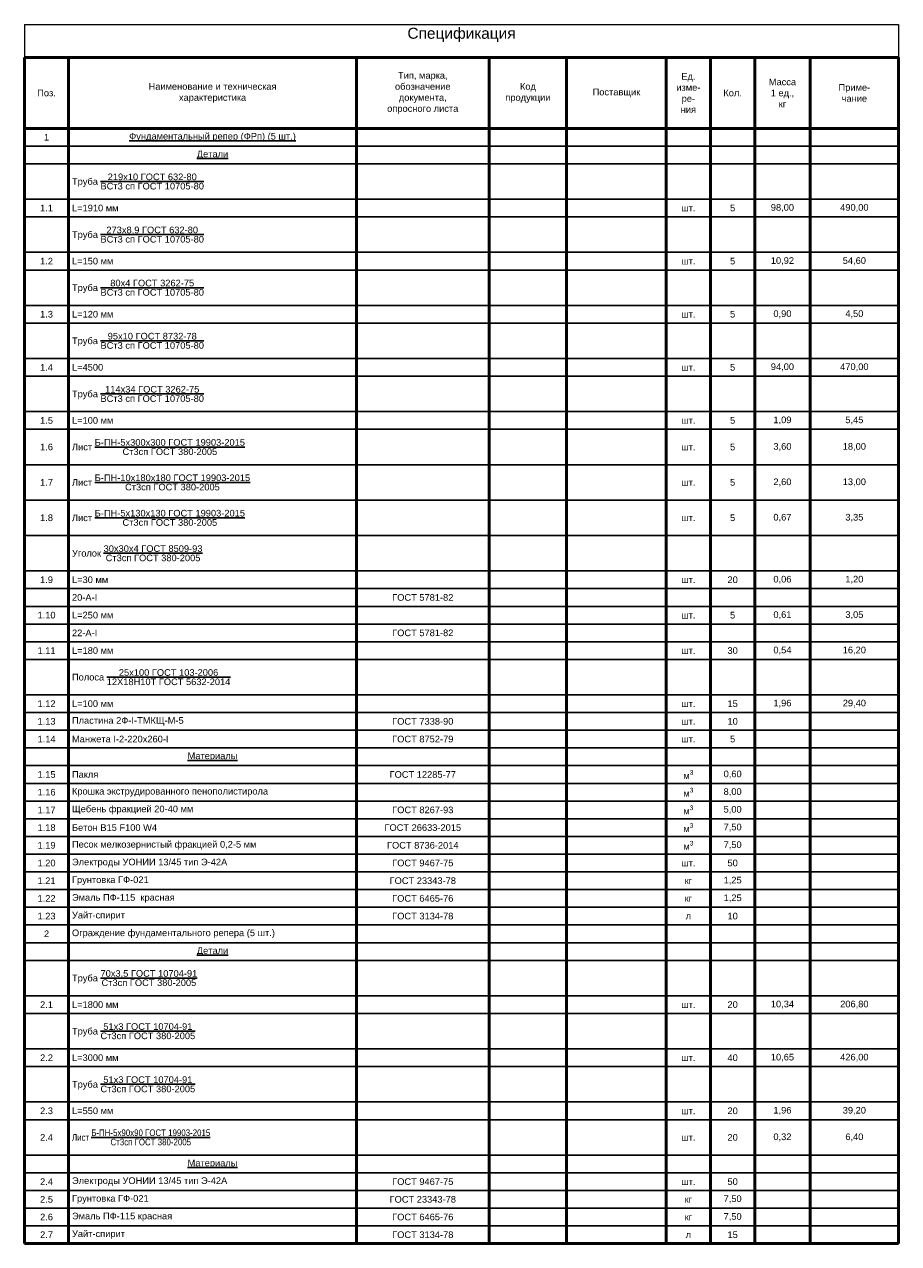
# Model space of a CAD drawing. Header units: millimetres. Extents: x -65 to 330, y -331 to 220.
import ezdxf

# ---------------------------------------------------------------- set-up
doc = ezdxf.new("R2010")
doc.units = ezdxf.units.MM
doc.layers.add('Таблицы', color=7, linetype='Continuous', lineweight=25)
doc.styles.add('КИА', font='arial.ttf')

# ---------------------------------------------------------------- blocks, each defined once
blk = doc.blocks.new('*T2')
at = {"layer": 'Defpoints', "color": 8, "linetype": 'ByBlock', "lineweight": 0, "transparency": 16777216}
for p, q in [((0, 0), (395, 0)), ((0, 0), (0, -15)), ((395, 0), (395, -15))]:
    blk.add_line(p, q, dxfattribs=at)
at = {"layer": 'Таблицы', "color": 0, "linetype": 'ByBlock', "lineweight": 50, "transparency": 16777216}
for p, q in [((0, -15), (395, -15)), ((0, -15), (0, -55)), ((20, -15), (20, -47)), ((150, -15), (150, -47)), ((210, -15), (210, -55)), ((245, -15), (245, -55)), ((290, -15), (290, -55)), ((310, -15), (310, -55)), ((330, -15), (330, -55)), ((355, -15), (355, -55)), ((395, -15), (395, -55)), ((0, -47), (395, -47)), ((150, -63), (150, -279)), ((20, -111), (20, -127)), ((150, -287), (150, -327)), ((20, -311), (20, -327)), ((20, -335), (20, -375)), ((150, -335), (150, -367)), ((310, -335), (310, -343)), ((290, -367), (290, -375)), ((150, -375), (150, -407)), ((20, -383), (20, -407)), ((20, -423), (20, -439)), ((150, -423), (150, -551)), ((20, -447), (20, -463)), ((20, -471), (20, -487)), ((20, -511), (20, -519))]:
    blk.add_line(p, q, dxfattribs=at)
at = {"layer": 'Таблицы', "color": 0, "lineweight": 50, "transparency": 16777216}
for p, q in [((20, -47), (20, -111)), ((150, -47), (150, -63)), ((0, -55), (0, -551)), ((210, -55), (210, -551)), ((245, -55), (245, -551)), ((290, -55), (290, -367)), ((310, -55), (310, -335)), ((330, -55), (330, -551)), ((355, -55), (355, -551)), ((395, -55), (395, -551)), ((20, -127), (20, -311)), ((150, -279), (150, -287)), ((20, -327), (20, -335)), ((150, -327), (150, -335)), ((310, -343), (310, -551)), ((150, -367), (150, -375)), ((20, -375), (20, -383)), ((290, -375), (290, -551)), ((20, -407), (20, -423)), ((150, -407), (150, -423)), ((20, -439), (20, -447)), ((20, -463), (20, -471)), ((20, -487), (20, -511)), ((20, -519), (20, -551)), ((0, -551), (395, -551))]:
    blk.add_line(p, q, dxfattribs=at)
at = {"layer": 'Таблицы', "color": 0, "linetype": 'ByBlock', "lineweight": -2, "transparency": 16777216}
for p, q in [((0, -55), (395, -55)), ((0, -63), (395, -63)), ((0, -79), (20, -79)), ((150, -79), (395, -79)), ((0, -87), (20, -87)), ((150, -87), (395, -87)), ((0, -103), (20, -103)), ((150, -103), (395, -103)), ((0, -111), (20, -111)), ((150, -111), (395, -111)), ((0, -127), (20, -127)), ((150, -127), (395, -127)), ((0, -135), (20, -135)), ((150, -135), (395, -135)), ((150, -151), (395, -151)), ((150, -159), (395, -159)), ((150, -175), (395, -175)), ((150, -183), (395, -183)), ((0, -199), (20, -199)), ((150, -199), (395, -199)), ((0, -215), (20, -215)), ((150, -215), (395, -215)), ((0, -231), (20, -231)), ((150, -231), (395, -231)), ((0, -247), (20, -247)), ((150, -247), (395, -247)), ((0, -255), (20, -255)), ((150, -255), (395, -255)), ((0, -263), (20, -263)), ((150, -263), (395, -263)), ((0, -271), (20, -271)), ((150, -271), (395, -271)), ((0, -279), (20, -279)), ((150, -279), (395, -279)), ((0, -287), (20, -287)), ((150, -287), (395, -287)), ((0, -303), (20, -303)), ((150, -303), (395, -303)), ((0, -311), (20, -311)), ((150, -311), (395, -311)), ((0, -319), (20, -319)), ((150, -319), (395, -319)), ((0, -327), (20, -327)), ((150, -327), (395, -327)), ((0, -335), (20, -335)), ((150, -335), (395, -335)), ((0, -343), (20, -343)), ((150, -343), (395, -343)), ((0, -351), (20, -351)), ((150, -351), (395, -351)), ((310, -359), (330, -359)), ((290, -367), (310, -367)), ((330, -375), (395, -375)), ((0, -391), (20, -391)), ((150, -391), (210, -391)), ((0, -399), (20, -399)), ((150, -399), (210, -399)), ((0, -407), (20, -407)), ((150, -407), (210, -407)), ((0, -415), (210, -415)), ((0, -423), (20, -423)), ((150, -423), (210, -423)), ((0, -439), (20, -439)), ((150, -439), (210, -439)), ((290, -439), (310, -439)), ((330, -439), (395, -439)), ((0, -447), (20, -447)), ((150, -447), (210, -447)), ((0, -463), (20, -463)), ((150, -463), (210, -463)), ((290, -463), (310, -463)), ((330, -463), (395, -463)), ((0, -471), (20, -471)), ((150, -471), (210, -471)), ((0, -487), (20, -487)), ((150, -487), (210, -487)), ((290, -487), (310, -487)), ((330, -487), (395, -487)), ((0, -495), (20, -495)), ((150, -495), (210, -495)), ((290, -495), (310, -495)), ((330, -495), (395, -495)), ((0, -511), (20, -511)), ((150, -511), (210, -511)), ((0, -519), (20, -519)), ((150, -519), (210, -519)), ((290, -519), (310, -519)), ((0, -527), (20, -527)), ((0, -535), (20, -535)), ((150, -535), (210, -535)), ((0, -543), (20, -543)), ((150, -543), (210, -543))]:
    blk.add_line(p, q, dxfattribs=at)
at = {"layer": 'Таблицы', "color": 0, "transparency": 16777216}
for p, q in [((20, -79), (150, -79)), ((20, -87), (150, -87)), ((20, -103), (150, -103)), ((20, -111), (150, -111)), ((20, -127), (150, -127)), ((20, -135), (150, -135)), ((0, -151), (150, -151)), ((0, -159), (150, -159)), ((0, -175), (150, -175)), ((0, -183), (150, -183)), ((20, -199), (150, -199)), ((20, -215), (150, -215)), ((20, -231), (150, -231)), ((20, -247), (150, -247)), ((20, -255), (150, -255)), ((20, -263), (150, -263)), ((20, -271), (150, -271)), ((20, -279), (150, -279)), ((20, -287), (150, -287)), ((20, -303), (150, -303)), ((20, -311), (150, -311)), ((20, -319), (150, -319)), ((20, -327), (150, -327)), ((20, -335), (150, -335)), ((20, -343), (150, -343)), ((20, -351), (150, -351)), ((0, -359), (20, -359)), ((20, -359), (150, -359)), ((150, -359), (310, -359)), ((330, -359), (395, -359)), ((0, -367), (20, -367)), ((20, -367), (150, -367)), ((150, -367), (290, -367)), ((310, -367), (395, -367)), ((0, -375), (20, -375)), ((20, -375), (150, -375)), ((150, -375), (330, -375)), ((0, -383), (20, -383)), ((20, -383), (150, -383)), ((150, -383), (395, -383)), ((20, -391), (150, -391)), ((210, -391), (395, -391)), ((20, -399), (150, -399)), ((210, -399), (395, -399)), ((20, -407), (150, -407)), ((210, -407), (395, -407)), ((210, -415), (395, -415)), ((20, -423), (150, -423)), ((210, -423), (395, -423)), ((20, -439), (150, -439)), ((210, -439), (290, -439)), ((310, -439), (330, -439)), ((20, -447), (150, -447)), ((210, -447), (395, -447)), ((20, -463), (150, -463)), ((210, -463), (290, -463)), ((310, -463), (330, -463)), ((20, -471), (150, -471)), ((210, -471), (395, -471)), ((20, -487), (150, -487)), ((210, -487), (290, -487)), ((310, -487), (330, -487)), ((20, -495), (150, -495)), ((210, -495), (290, -495)), ((310, -495), (330, -495)), ((20, -511), (150, -511)), ((210, -511), (395, -511)), ((20, -519), (150, -519)), ((210, -519), (290, -519)), ((310, -519), (395, -519)), ((20, -527), (150, -527)), ((150, -527), (395, -527)), ((20, -535), (150, -535)), ((210, -535), (395, -535)), ((20, -543), (150, -543)), ((210, -543), (395, -543))]:
    blk.add_line(p, q, dxfattribs=at)
at = {"layer": 'Таблицы', "color": 0, "transparency": 16777216, "style": 'КИА'}
for s, insert, char_height, width, attachment_point in [('Спецификация', (197.5, -1.5), 5, 392, 2), ('Тип, марка,\\Pобозначение\\Pдокумента,\\Pопросного листа', (180, -31), 3, 57, 5), ('Ед.\\Pизме-\\Pре-\\Pния', (300, -31), 3, 17, 5), ('Наименование и техническая\\Pхарактеристика', (85, -31), 3, 127, 5), ('Код\\Pпродукции', (227.5, -31), 3, 32, 5), ('Масса\\P1 ед.,\\Pкг', (342.5, -31), 3, 22, 5), ('Приме-\\Pчание', (375, -31), 3, 37, 5), ('Поз.', (10, -31), 3, 17, 5), ('Поставщик', (267.5, -31), 3, 42, 5), ('Кол.', (320, -31), 3, 17, 5), ('1', (10, -51), 3, 17, 5), ('{\\LФундаментальный репер (ФРп) (5 шт.)}', (85, -51), 3, 127, 5), ('{\\LДетали}', (85, -59), 3, 127, 5), ('\\A1;Труба \\S219х10 ГОСТ 632-80/ВСт3 сп ГОСТ 10705-80;', (21.5, -71), 3, 127, 4), ('1.1', (10, -83), 3, 17, 5), ('L=1910 мм', (21.5, -83), 3, 127, 4), ('шт.', (300, -83), 3, 17, 5), ('5', (320, -83), 3, 17, 5), ('98,00', (342.5, -83), 3, 23, 5), ('490,00', (375, -83), 3, 37, 5), ('\\A1;Труба \\S273х8,9 ГОСТ 632-80/ВСт3 сп ГОСТ 10705-80;', (21.5, -95), 3, 127, 4), ('1.2', (10, -107), 3, 17, 5), ('L=150 мм', (21.5, -107), 3, 127, 4), ('шт.', (300, -107), 3, 17, 5), ('5', (320, -107), 3, 17, 5), ('10,92', (342.5, -107), 3, 23, 5), ('54,60', (375, -107), 3, 37, 5), ('\\A1;Труба \\S80х4 ГОСТ 3262-75/ВСт3 сп ГОСТ 10705-80;', (21.5, -119), 3, 127, 4), ('1.3', (10, -131), 3, 17, 5), ('L=120 мм', (21.5, -131), 3, 127, 4), ('шт.', (300, -131), 3, 17, 5), ('5', (320, -131), 3, 17, 5), ('0,90', (342.5, -131), 3, 23, 5), ('4,50', (375, -131), 3, 37, 5), ('\\A1;Труба \\S95х10 ГОСТ 8732-78/ВСт3 сп ГОСТ 10705-80;', (21.5, -143), 3, 127, 4), ('1.4', (10, -155), 3, 17, 5), ('L=4500', (21.5, -155), 3, 127, 4), ('шт.', (300, -155), 3, 17, 5), ('5', (320, -155), 3, 17, 5), ('94,00', (342.5, -155), 3, 22, 5), ('470,00', (375, -155), 3, 37, 5), ('\\A1;Труба \\S114х34 ГОСТ 3262-75/ВСт3 сп ГОСТ 10705-80;', (21.5, -167), 3, 127, 4), ('1.5', (10, -179), 3, 17, 5), ('L=100 мм', (21.5, -179), 3, 127, 4), ('шт.', (300, -179), 3, 17, 5), ('5', (320, -179), 3, 17, 5), ('1,09', (342.5, -179), 3, 22, 5), ('5,45', (375, -179), 3, 37, 5), ('1.6', (10, -191), 3, 17, 5), ('\\A1;Лист \\SБ-ПН-5х300х300 ГОСТ 19903-2015/Ст3сп ГОСТ 380-2005;', (21.5, -191), 3, 127, 4), ('шт.', (300, -191), 3, 17, 5), ('5', (320, -191), 3, 17, 5), ('3,60', (342.5, -191), 3, 22, 5), ('18,00', (375, -191), 3, 37, 5), ('\\A1;Лист \\SБ-ПН-10х180х180 ГОСТ 19903-2015/Ст3сп ГОСТ 380-2005;', (21.5, -207), 3, 127, 4), ('1.7', (10, -207), 3, 17, 5), ('шт.', (300, -207), 3, 17, 5), ('5', (320, -207), 3, 17, 5), ('2,60', (342.5, -207), 3, 22, 5), ('13,00', (375, -207), 3, 37, 5), ('\\A1;Лист \\SБ-ПН-5х130х130 ГОСТ 19903-2015/Ст3сп ГОСТ 380-2005;', (21.5, -223), 3, 127, 4), ('1.8', (10, -223), 3, 17, 5), ('шт.', (300, -223), 3, 17, 5), ('5', (320, -223), 3, 17, 5), ('0,67', (342.5, -223), 3, 22, 5), ('3,35', (375, -223), 3, 37, 5), ('\\A1;Уголок \\S30х30х4 ГОСТ 8509-93/Ст3сп ГОСТ 380-2005;', (21.5, -239), 3, 127, 4), ('1.9', (10, -251), 3, 17, 5), ('L=30 мм', (21.5, -251), 3, 127, 4), ('шт.', (300, -251), 3, 17, 5), ('20', (320, -251), 3, 17, 5), ('0,06', (342.5, -251), 3, 22, 5), ('1,20', (375, -251), 3, 37, 5), ('\\A1;20-A-I ', (21.5, -259), 3, 127, 4), ('\\A1;ГОСТ 5781-82', (180, -259), 3, 57, 5), ('1.10', (10, -267), 3, 17, 5), ('L=250 мм', (21.5, -267), 3, 127, 4), ('шт.', (300, -267), 3, 17, 5), ('5', (320, -267), 3, 17, 5), ('0,61', (342.5, -267), 3, 22, 5), ('3,05', (375, -267), 3, 37, 5), ('\\A1;22-A-I', (21.5, -275), 3, 127, 4), ('\\A1;ГОСТ 5781-82', (180, -275), 3, 57, 5), ('1.11', (10, -283), 3, 17, 5), ('L=180 мм', (21.5, -283), 3, 127, 4), ('шт.', (300, -283), 3, 17, 5), ('30', (320, -283), 3, 17, 5), ('0,54', (342.5, -283), 3, 22, 5), ('16,20', (375, -283), 3, 37, 5), ('\\A1;Полоса \\S25х100 ГОСТ 103-2006/12Х18Н10Т ГОСТ 5632-2014;', (21.5, -295), 3, 127, 4), ('1.12', (10, -307), 3, 17, 5), ('L=100 мм', (21.5, -307), 3, 127, 4), ('шт.', (300, -307), 3, 17, 5), ('15', (320, -307), 3, 17, 5), ('1,96', (342.5, -307), 3, 22, 5), ('29,40', (375, -307), 3, 37, 5), ('1.13', (10, -315), 3, 17, 5), ('Пластина 2Ф-I-ТМКЩ-М-5', (21.5, -315), 3, 127, 4), ('ГОСТ 7338-90', (180, -315), 3, 57, 5), ('шт.', (300, -315), 3, 17, 5), ('10', (320, -315), 3, 17, 5), ('1.14', (10, -323), 3, 17, 5), ('Манжета I-2-220х260-I', (21.5, -323), 3, 127, 4), ('ГОСТ 8752-79', (180, -323), 3, 57, 5), ('шт.', (300, -323), 3, 17, 5), ('5', (320, -323), 3, 17, 5), ('{\\LМатериалы}', (85, -331), 3, 127, 5), ('1.15', (10, -339), 3, 17, 5), ('Пакля ', (21.5, -339), 3, 127, 4), ('ГОСТ 12285-77', (180, -339), 3, 57, 5), ('\\A1;м{\\H0.7x;\\S3^ ;}', (300, -339), 3, 17, 5), ('0,60', (320, -339), 3, 17, 5), ('1.16', (10, -347), 3, 17, 5), ('Крошка экструдированного пенополистирола\\P', (21.5, -347), 3, 127, 4), ('\\A1;м{\\H0.7x;\\S3^ ;}', (300, -347), 3, 17, 5), ('8,00', (320, -347), 3, 17, 5), ('\\A1;м{\\H0.7x;\\S3^ ;}', (300, -355), 3, 17, 5), ('1.17', (10, -355), 3, 17, 5), ('Щебень фракцией 20-40 мм ', (21.5, -355), 3, 127, 4), ('ГОСТ 8267-93', (180, -355), 3, 57, 5), ('5,00', (320, -355), 3, 17, 5), ('1.18', (10, -363), 3, 17, 5), ('Бетон В15 F100 W4 ', (21.5, -363), 3, 127, 4), ('ГОСТ 26633-2015', (180, -363), 3, 57, 5), ('\\A1;м{\\H0.7x;\\S3^ ;}', (300, -363), 3, 17, 5), ('7,50', (320, -363), 3, 17, 5), ('1.19', (10, -371), 3, 17, 5), ('Песок мелкозернистый фракцией 0,2-5 мм', (21.5, -371), 3, 127, 4), ('ГОСТ 8736-2014', (180, -371), 3, 57, 5), ('\\A1;м{\\H0.7x;\\S3^ ;}', (300, -371), 3, 17, 5), ('7,50', (320, -371), 3, 17, 5), ('1.20', (10, -379), 3, 17, 5), ('Электроды УОНИИ 13/45 тип Э-42А', (21.5, -379), 3, 127, 4), ('ГОСТ 9467-75', (180, -379), 3, 57, 5), ('шт.', (300, -379), 3, 17, 5), ('50', (320, -379), 3, 17, 5), ('1.21', (10, -387), 3, 17, 5), ('Грунтовка ГФ-021', (21.5, -387), 3, 127, 4), ('ГОСТ 23343-78', (180, -387), 3, 57, 5), ('1,25', (320, -387), 3, 17, 5), ('кг', (300, -387), 3, 17, 5), ('1.22', (10, -395), 3, 17, 5), ('Эмаль ПФ-115  красная', (21.5, -395), 3, 127, 4), ('ГОСТ 6465-76', (180, -395), 3, 57, 5), ('кг', (300, -395), 3, 17, 5), ('1,25', (320, -395), 3, 17, 5), ('1.23', (10, -403), 3, 17, 5), ('Уайт-спирит ', (21.5, -403), 3, 127, 4), ('ГОСТ 3134-78', (180, -403), 3, 57, 5), ('л', (300, -403), 3, 17, 5), ('10', (320, -403), 3, 17, 5), ('2', (10, -411), 3, 17, 5), ('Ограждение фундаментального репера (5 шт.)', (21.5, -411), 3, 127, 4), ('{\\LДетали}', (85, -419), 3, 127, 5), ('\\A1;Труба \\S70х3,5 ГОСТ 10704-91/Ст3сп ГОСТ 380-2005;', (21.5, -431), 3, 127, 4), ('2.1', (10, -443), 3, 17, 5), ('L=1800 мм', (21.5, -443), 3, 127, 4), ('шт.', (300, -443), 3, 17, 5), ('20', (320, -443), 3, 17, 5), ('10,34', (342.5, -443), 3, 22, 5), ('206,80', (375, -443), 3, 37, 5), ('\\A1;Труба \\S51х3 ГОСТ 10704-91/Ст3сп ГОСТ 380-2005;', (21.5, -455), 3, 127, 4), ('2.2', (10, -467), 3, 17, 5), ('L=3000 мм', (21.5, -467), 3, 127, 4), ('шт.', (300, -467), 3, 17, 5), ('40', (320, -467), 3, 17, 5), ('10,65', (342.5, -467), 3, 22, 5), ('426,00', (375, -467), 3, 37, 5), ('\\A1;Труба \\S51х3 ГОСТ 10704-91/Ст3сп ГОСТ 380-2005;', (21.5, -479), 3, 127, 4), ('2.3', (10, -491), 3, 17, 5), ('L=550 мм', (21.5, -491), 3, 127, 4), ('шт.', (300, -491), 3, 17, 5), ('20', (320, -491), 3, 17, 5), ('1,96', (342.5, -491), 3, 22, 5), ('39,20', (375, -491), 3, 37, 5), ('2.4', (10, -503), 3, 17, 5), ('\\A1;{\\W0.85;Лист \\SБ-ПН-5х90х90 ГОСТ 19903-2015/Ст3сп ГОСТ 380-2005;}', (21.5, -503), 3, 127, 4), ('20', (320, -503), 3, 17, 5), ('0,32', (342.5, -503), 3, 22, 5), ('6,40', (375, -503), 3, 37, 5), ('шт.', (300, -503), 3, 17, 5), ('{\\LМатериалы }', (85, -515), 3, 127, 5), ('2.4', (10, -523), 3, 17, 5), ('Электроды УОНИИ 13/45 тип Э-42А', (21.5, -523), 3, 127, 4), ('ГОСТ 9467-75', (180, -523), 3, 57, 5), ('шт.', (300, -523), 3, 17, 5), ('50', (320, -523), 3, 17, 5), ('2.5', (10, -531), 3, 17, 5), ('Грунтовка ГФ-021', (21.5, -531), 3, 127, 4), ('ГОСТ 23343-78', (180, -531), 3, 57, 5), ('кг', (300, -531), 3, 17, 5), ('7,50', (320, -531), 3, 17, 5), ('2.6', (10, -539), 3, 17, 5), ('Эмаль ПФ-115 красная', (21.5, -539), 3, 127, 4), ('ГОСТ 6465-76', (180, -539), 3, 57, 5), ('кг', (300, -539), 3, 17, 5), ('7,50', (320, -539), 3, 17, 5), ('2.7', (10, -547), 3, 17, 5), ('Уайт-спирит', (21.5, -547), 3, 127, 4), ('ГОСТ 3134-78', (180, -547), 3, 57, 5), ('15', (320, -547), 3, 17, 5), ('л', (300, -547), 3, 17, 5)]:
    blk.add_mtext(s, dxfattribs=dict(at, insert=insert, char_height=char_height, width=width, attachment_point=attachment_point))

msp = doc.modelspace()

# ---------------------------------------------------------------- block references
msp.add_blockref('*T2', (-64.68, 220.2))

doc.saveas('drawing.dxf')
